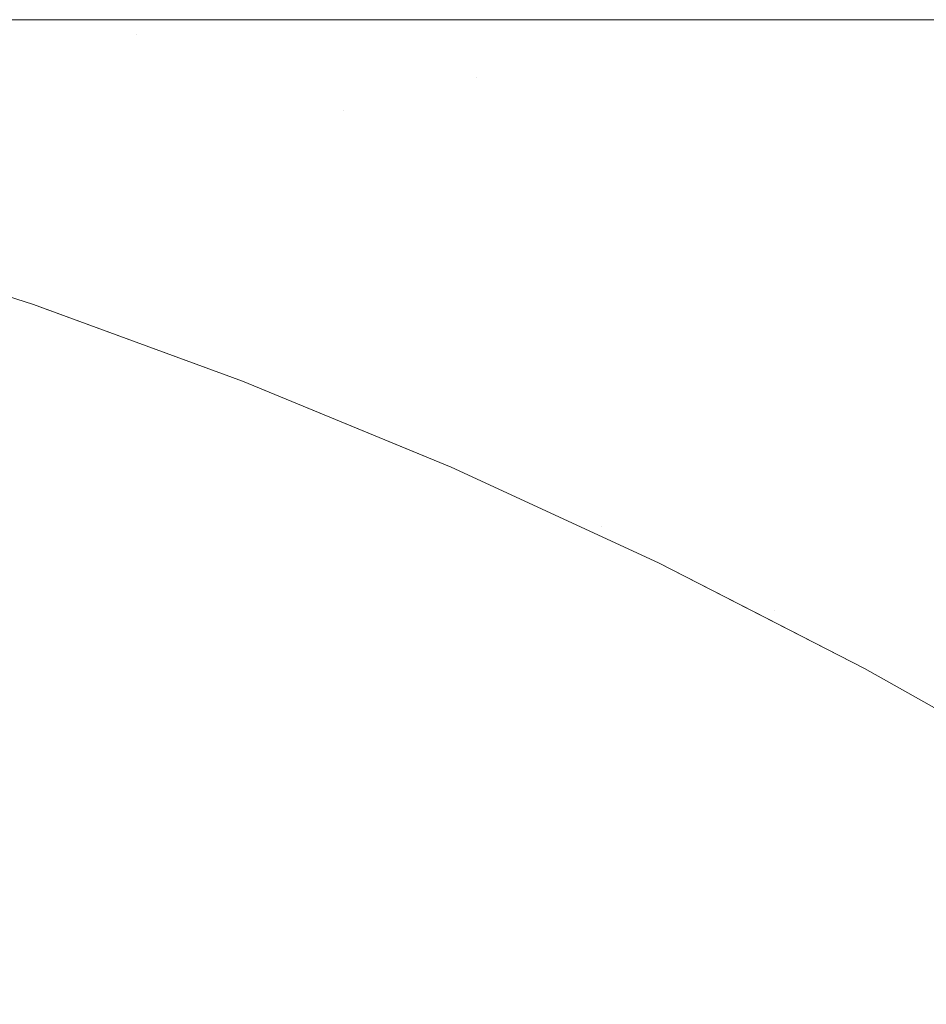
# Model space of a CAD drawing. Header units: centimetres. Extents: x -21.6 to 22.7, y 3.4 to 5.2.
# Tile 151 of 256: x -6.7696 to -6.7574, y 5.187 to 5.2002. Entities that reach past the tile are written whole.
import ezdxf

# ---------------------------------------------------------------- set-up
doc = ezdxf.new("R2010")
doc.units = ezdxf.units.CM
doc.header["$LTSCALE"] = 2.54
doc.layers.add('Lucido design-1', color=7, linetype='Continuous')

# ---------------------------------------------------------------- blocks, each defined once
blk = doc.blocks.new('Gruppo-4-1')
at = {"color": 7, "linetype": 'Continuous', "lineweight": 9}
for points, invisible_edges in [([(22.630348, 5.200144, -1872.31239), (-21.503423, 5.200212, -1872.315514), (-21.503423, 5.200178, -1872.313952)], 9), ([(22.630348, 5.200144, -1872.31239), (22.630348, 5.200212, -1872.315514), (-21.503423, 5.200212, -1872.315514)], 8), ([(-21.503423, 5.200212, -1872.315514), (7.752862, 5.200212, -1872.515514), (-6.625937, 5.200212, -1872.515514)], 9), ([(-6.625937, 5.200212, -1872.515514), (-6.629512, 5.200212, -1872.51556), (-21.503423, 5.200212, -1872.315514)], 10), ([(7.752862, 5.200212, -1872.515514), (-21.503423, 5.200212, -1872.315514), (22.630348, 5.200212, -1872.315514)], 9), ([(-6.629512, 5.200212, -1872.51556), (-6.635174, 5.200212, -1872.515823), (-21.503423, 5.200212, -1872.315514)], 10), ([(-6.635174, 5.200212, -1872.515823), (-6.640844, 5.200212, -1872.51632), (-21.503423, 5.200212, -1872.315514)], 10), ([(-6.640844, 5.200212, -1872.51632), (-6.646521, 5.200212, -1872.517053), (-21.503423, 5.200212, -1872.315514)], 10), ([(-6.646521, 5.200212, -1872.517053), (-6.647999, 5.200212, -1872.517306), (-6.652204, 5.200212, -1872.518027), (-21.503423, 5.200212, -1872.315514)], 12), ([(-6.652204, 5.200212, -1872.518027), (-6.657892, 5.200212, -1872.519244), (-21.503423, 5.200212, -1872.315514)], 10), ([(-6.657892, 5.200212, -1872.519244), (-6.663583, 5.200212, -1872.52071), (-21.503423, 5.200212, -1872.315514)], 10), ([(-6.663583, 5.200212, -1872.52071), (-6.669275, 5.200212, -1872.522431), (-21.503423, 5.200212, -1872.315514)], 10), ([(-6.669275, 5.200212, -1872.522431), (-6.674965, 5.200212, -1872.524411), (-21.503423, 5.200212, -1872.315514)], 10), ([(-6.674965, 5.200212, -1872.524411), (-6.68065, 5.200212, -1872.526658), (-21.503423, 5.200212, -1872.315514)], 10), ([(-6.68065, 5.200212, -1872.526658), (-6.686327, 5.200212, -1872.529179), (-21.503423, 5.200212, -1872.315514)], 10), ([(-6.686327, 5.200212, -1872.529179), (-6.69199, 5.200212, -1872.531982), (-21.503423, 5.200212, -1872.315514)], 10), ([(-6.69199, 5.200212, -1872.531982), (-6.697634, 5.200212, -1872.535074), (-21.503423, 5.200212, -1872.315514)], 10), ([(-6.697634, 5.200212, -1872.535074), (-6.703253, 5.200212, -1872.538464), (-21.503423, 5.200212, -1872.315514)], 10), ([(-6.703253, 5.200212, -1872.538464), (-6.708838, 5.200212, -1872.542161), (-21.503423, 5.200212, -1872.315514)], 10), ([(-6.708838, 5.200212, -1872.542161), (-6.714382, 5.200212, -1872.546174), (-21.503423, 5.200212, -1872.315514)], 10), ([(-6.714382, 5.200212, -1872.546174), (-6.719874, 5.200212, -1872.55051), (-21.503423, 5.200212, -1872.315514)], 10), ([(-21.503423, 5.200212, -1872.315514), (-6.735917, 5.200212, -1872.565546), (-6.741071, 5.200212, -1872.571254)], 9), ([(-6.719874, 5.200212, -1872.55051), (-6.725302, 5.200212, -1872.555179), (-21.503423, 5.200212, -1872.315514)], 10), ([(-6.741071, 5.200212, -1872.571254), (-6.745838, 5.200212, -1872.57699), (-21.503423, 5.200212, -1872.315514)], 10), ([(-6.745838, 5.200212, -1872.57699), (-6.750736, 5.200212, -1872.5834), (-21.503423, 5.200212, -1872.315514)], 10), ([(-6.725302, 5.200212, -1872.555179), (-6.730655, 5.200212, -1872.560189), (-21.503423, 5.200212, -1872.315514)], 10), ([(-6.730655, 5.200212, -1872.560189), (-6.735917, 5.200212, -1872.565546), (-21.503423, 5.200212, -1872.315514)], 10), ([(-6.750736, 5.200212, -1872.5834), (-6.755472, 5.200212, -1872.590173), (-21.503423, 5.200212, -1872.315514)], 10), ([(-6.755472, 5.200212, -1872.590173), (-6.760025, 5.200212, -1872.597307), (-21.503423, 5.200212, -1872.315514)], 10), ([(-6.760025, 5.200212, -1872.597307), (-6.764371, 5.200212, -1872.604797), (-21.503423, 5.200212, -1872.315514)], 10), ([(-6.764371, 5.200212, -1872.604797), (-6.768488, 5.200212, -1872.612637), (-21.503423, 5.200212, -1872.315514)], 10), ([(-6.768488, 5.200212, -1872.612637), (-6.772351, 5.200212, -1872.620816), (-21.503423, 5.200212, -1872.315514)], 10), ([(-6.770318, 5.200163, -1872.622867), (-6.772351, 5.200212, -1872.620816), (-6.768488, 5.200212, -1872.612637), (-6.764371, 5.200212, -1872.604797)], 9), ([(-6.764371, 5.200212, -1872.604797), (-6.760025, 5.200212, -1872.597307), (-6.749222, 5.200163, -1872.586061), (-6.770318, 5.200163, -1872.622867)], 14), ([(-6.760025, 5.200212, -1872.597307), (-6.755472, 5.200212, -1872.590173), (-6.749222, 5.200163, -1872.586061)], 10), ([(-21.503423, 5.200178, -1872.313952), (-21.503423, 5.200117, -1872.311152), (22.630348, 5.200117, -1872.311152), (22.630348, 5.200144, -1872.31239)], 10), ([(22.630348, 5.199831, -1872.306798), (22.630348, 5.200117, -1872.311152), (-21.503423, 5.200117, -1872.311152), (-21.503423, 5.199994, -1872.309272)], 10), ([(-6.770318, 5.200163, -1872.622867), (-6.768031, 5.200017, -1872.624335), (-6.782021, 5.200017, -1872.66782), (-6.784534, 5.200163, -1872.667052)], 15), ([(-6.749222, 5.200163, -1872.586061), (-6.747268, 5.200017, -1872.588113), (-6.768031, 5.200017, -1872.624335), (-6.770318, 5.200163, -1872.622867)], 15), ([(-21.503423, 5.199994, -1872.309272), (-21.503423, 5.199831, -1872.306798), (22.630348, 5.199831, -1872.306798)], 10), ([(-6.782021, 5.200017, -1872.66782), (-6.768031, 5.200017, -1872.624335), (-6.773628, 5.199774, -1872.64645)], 11), ([(-6.768031, 5.200017, -1872.624335), (-6.765749, 5.199774, -1872.625798), (-6.773628, 5.199774, -1872.64645)], 11), ([(-6.768031, 5.200017, -1872.624335), (-6.747268, 5.200017, -1872.588113), (-6.756196, 5.199774, -1872.606961)], 11), ([(-6.756196, 5.199774, -1872.606961), (-6.765749, 5.199774, -1872.625798), (-6.768031, 5.200017, -1872.624335)], 11), ([(22.630348, 5.199356, -1872.302461), (22.630348, 5.199831, -1872.306798), (-21.503423, 5.199831, -1872.306798), (-21.503423, 5.199592, -1872.304612)], 10), ([(-6.773628, 5.199774, -1872.64645), (-6.765749, 5.199774, -1872.625798), (-6.763478, 5.199434, -1872.627256), (-6.771229, 5.199434, -1872.647572)], 15), ([(-6.75408, 5.199434, -1872.608725), (-6.763478, 5.199434, -1872.627256), (-6.765749, 5.199774, -1872.625798), (-6.756196, 5.199774, -1872.606961)], 15), ([(-21.503423, 5.199592, -1872.304612), (-21.503423, 5.199356, -1872.302461), (22.630348, 5.199356, -1872.302461)], 10), ([(-6.771229, 5.199434, -1872.647572), (-6.768844, 5.198999, -1872.648687), (-6.77195, 5.198999, -1872.659241)], 11), ([(-6.765255, 5.198999, -1872.638494), (-6.771229, 5.199434, -1872.647572), (-6.763478, 5.199434, -1872.627256)], 11), ([(-6.765255, 5.198999, -1872.638494), (-6.768844, 5.198999, -1872.648687), (-6.771229, 5.199434, -1872.647572)], 11), ([(-6.763478, 5.199434, -1872.627256), (-6.76122, 5.198999, -1872.628705), (-6.765255, 5.198999, -1872.638494)], 11), ([(-6.75678, 5.198999, -1872.619356), (-6.763478, 5.199434, -1872.627256), (-6.75408, 5.199434, -1872.608725)], 11), ([(-6.75678, 5.198999, -1872.619356), (-6.76122, 5.198999, -1872.628705), (-6.763478, 5.199434, -1872.627256)], 11), ([(22.630348, 5.198693, -1872.298149), (22.630348, 5.199356, -1872.302461), (-21.503423, 5.199356, -1872.302461), (-21.503423, 5.198976, -1872.299987)], 10), ([(-21.503423, 5.198976, -1872.299987), (-21.503423, 5.198693, -1872.298149), (22.630348, 5.198693, -1872.298149)], 10), ([(-6.769531, 5.19847, -1872.660173), (-6.772078, 5.19847, -1872.670858), (-6.77454, 5.198999, -1872.670106), (-6.77195, 5.198999, -1872.659241)], 15), ([(-6.77195, 5.198999, -1872.659241), (-6.768844, 5.198999, -1872.648687), (-6.766476, 5.19847, -1872.649794), (-6.769531, 5.19847, -1872.660173)], 15), ([(-6.762947, 5.19847, -1872.63977), (-6.766476, 5.19847, -1872.649794), (-6.768844, 5.198999, -1872.648687), (-6.765255, 5.198999, -1872.638494)], 15), ([(-6.765255, 5.198999, -1872.638494), (-6.76122, 5.198999, -1872.628705), (-6.758979, 5.19847, -1872.630143), (-6.762947, 5.19847, -1872.63977)], 15), ([(-6.754612, 5.19847, -1872.620949), (-6.758979, 5.19847, -1872.630143), (-6.76122, 5.198999, -1872.628705), (-6.75678, 5.198999, -1872.619356)], 15), ([(22.630348, 5.197842, -1872.29387), (22.630348, 5.198693, -1872.298149), (-21.503423, 5.198693, -1872.298149), (-21.503423, 5.198149, -1872.295413)], 10), ([(-6.767133, 5.197848, -1872.661098), (-6.769638, 5.197848, -1872.671604), (-6.772078, 5.19847, -1872.670858), (-6.769531, 5.19847, -1872.660173)], 15), ([(-6.769531, 5.19847, -1872.660173), (-6.766476, 5.19847, -1872.649794), (-6.764129, 5.197848, -1872.650892), (-6.767133, 5.197848, -1872.661098)], 15), ([(-6.760658, 5.197848, -1872.641035), (-6.764129, 5.197848, -1872.650892), (-6.766476, 5.19847, -1872.649794), (-6.762947, 5.19847, -1872.63977)], 15), ([(-6.762947, 5.19847, -1872.63977), (-6.758979, 5.19847, -1872.630143), (-6.756757, 5.197848, -1872.631569), (-6.760658, 5.197848, -1872.641035)], 15), ([(-6.752463, 5.197848, -1872.622529), (-6.756757, 5.197848, -1872.631569), (-6.758979, 5.19847, -1872.630143), (-6.754612, 5.19847, -1872.620949)], 15), ([(-21.503423, 5.198149, -1872.295413), (-21.503423, 5.197842, -1872.29387), (22.630348, 5.197842, -1872.29387)], 10), ([(22.630348, 5.197842, -1872.29387), (-21.503423, 5.197842, -1872.29387), (-21.503423, 5.196805, -1872.289632), (22.630348, 5.196805, -1872.289632)], 5), ([(-6.769167, 5.197135, -1872.682916), (-6.770573, 5.197135, -1872.693676), (-6.773046, 5.197848, -1872.693303), (-6.771616, 5.197848, -1872.682359)], 15), ([(-6.771616, 5.197848, -1872.682359), (-6.769638, 5.197848, -1872.671604), (-6.767222, 5.197135, -1872.672342), (-6.769167, 5.197135, -1872.682916)], 15), ([(-6.764759, 5.197135, -1872.662013), (-6.767222, 5.197135, -1872.672342), (-6.769638, 5.197848, -1872.671604), (-6.767133, 5.197848, -1872.661098)], 15), ([(-6.767133, 5.197848, -1872.661098), (-6.764129, 5.197848, -1872.650892), (-6.761806, 5.197135, -1872.651978), (-6.764759, 5.197135, -1872.662013)], 15), ([(-6.758393, 5.197135, -1872.642287), (-6.761806, 5.197135, -1872.651978), (-6.764129, 5.197848, -1872.650892), (-6.760658, 5.197848, -1872.641035)], 15), ([(-6.760658, 5.197848, -1872.641035), (-6.756757, 5.197848, -1872.631569), (-6.754558, 5.197135, -1872.63298), (-6.758393, 5.197135, -1872.642287)], 15), ([(-6.772233, 5.197294, -1872.915514), (-6.772233, 5.197294, -1872.715514), (-6.769416, 5.196393, -1872.715514), (-6.769416, 5.196393, -1872.915514)], 5), ([(-6.768964, 5.196334, -1872.704748), (-6.769416, 5.196393, -1872.715514), (-6.772233, 5.197294, -1872.715514), (-6.771423, 5.197135, -1872.704563)], 13), ([(-6.769246, 5.196322, -1872.917076), (-6.771709, 5.197123, -1872.917076), (-6.772233, 5.197294, -1872.915514), (-6.769416, 5.196393, -1872.915514)], 11), ([(-6.771729, 5.197029, -1872.920199), (-6.771717, 5.197088, -1872.918638), (-6.769254, 5.196287, -1872.918638), (-6.769268, 5.196228, -1872.920199)], 15), ([(-6.769246, 5.196322, -1872.917076), (-6.769254, 5.196287, -1872.918638), (-6.771717, 5.197088, -1872.918638), (-6.771709, 5.197123, -1872.917076)], 15), ([(-6.771423, 5.197135, -1872.704563), (-6.770573, 5.197135, -1872.693676), (-6.768128, 5.196334, -1872.694045), (-6.768964, 5.196334, -1872.704748)], 15), ([(-6.766746, 5.196334, -1872.683467), (-6.768128, 5.196334, -1872.694045), (-6.770573, 5.197135, -1872.693676), (-6.769167, 5.197135, -1872.682916)], 15), ([(-6.769167, 5.197135, -1872.682916), (-6.767222, 5.197135, -1872.672342), (-6.764834, 5.196334, -1872.673072), (-6.766746, 5.196334, -1872.683467)], 15), ([(-6.762413, 5.196334, -1872.662917), (-6.764834, 5.196334, -1872.673072), (-6.767222, 5.197135, -1872.672342), (-6.764759, 5.197135, -1872.662013)], 15), ([(-6.764759, 5.197135, -1872.662013), (-6.761806, 5.197135, -1872.651978), (-6.759509, 5.196334, -1872.653052), (-6.762413, 5.196334, -1872.662917)], 15), ([(-6.756155, 5.196334, -1872.643525), (-6.759509, 5.196334, -1872.653052), (-6.761806, 5.197135, -1872.651978), (-6.758393, 5.197135, -1872.642287)], 15), ([(-6.758393, 5.197135, -1872.642287), (-6.754558, 5.197135, -1872.63298), (-6.752384, 5.196334, -1872.634375), (-6.756155, 5.196334, -1872.643525)], 15), ([(-6.771769, 5.19684, -1872.923315), (-6.771747, 5.196946, -1872.921758), (-6.769288, 5.196146, -1872.921758), (-6.769313, 5.196041, -1872.923315)], 15), ([(-6.769268, 5.196228, -1872.920199), (-6.769288, 5.196146, -1872.921758), (-6.771747, 5.196946, -1872.921758), (-6.771729, 5.197029, -1872.920199)], 15), ([(22.630348, 5.195584, -1872.285443), (22.630348, 5.196805, -1872.289632), (-21.503423, 5.196805, -1872.289632), (-21.503423, 5.196312, -1872.287941)], 10), ([(-6.769313, 5.196041, -1872.923315), (-6.769344, 5.195912, -1872.924868), (-6.771797, 5.19671, -1872.924868), (-6.771769, 5.19684, -1872.923315)], 15), ([(-6.771829, 5.196557, -1872.926419), (-6.771797, 5.19671, -1872.924868), (-6.769344, 5.195912, -1872.924868), (-6.76938, 5.19576, -1872.926419)], 15), ([(-6.76938, 5.19576, -1872.926419), (-6.769422, 5.195586, -1872.927965), (-6.771866, 5.196381, -1872.927965), (-6.771829, 5.196557, -1872.926419)], 15), ([(-6.771908, 5.196181, -1872.929507), (-6.771866, 5.196381, -1872.927965), (-6.769422, 5.195586, -1872.927965), (-6.769469, 5.195388, -1872.929507)], 15), ([(-6.769416, 5.196393, -1872.715514), (-6.766609, 5.195367, -1872.715514), (-6.766609, 5.195367, -1872.915514), (-6.769244, 5.19633, -1872.915514)], 10), ([(-6.769244, 5.19633, -1872.915514), (-6.769416, 5.196393, -1872.915514), (-6.769416, 5.196393, -1872.715514)], 10), ([(-6.766537, 5.195446, -1872.704931), (-6.766609, 5.195367, -1872.715514), (-6.769416, 5.196393, -1872.715514), (-6.768964, 5.196334, -1872.704748)], 13), ([(-6.769416, 5.196393, -1872.915514), (-6.769244, 5.19633, -1872.915514), (-6.769246, 5.196322, -1872.917076)], 10), ([(-21.503423, 5.196312, -1872.287941), (-21.503423, 5.195584, -1872.285443), (22.630348, 5.195584, -1872.285443)], 10), ([(-6.769268, 5.196228, -1872.920199), (-6.769254, 5.196287, -1872.918638), (-6.766824, 5.195399, -1872.918638), (-6.766839, 5.195341, -1872.920199)], 15), ([(-6.766815, 5.195434, -1872.917076), (-6.766824, 5.195399, -1872.918638), (-6.769254, 5.196287, -1872.918638), (-6.769246, 5.196322, -1872.917076)], 15), ([(-6.769246, 5.196322, -1872.917076), (-6.769244, 5.19633, -1872.915514), (-6.766609, 5.195367, -1872.915514), (-6.766815, 5.195434, -1872.917076)], 13), ([(-6.768964, 5.196334, -1872.704748), (-6.768128, 5.196334, -1872.694045), (-6.765715, 5.195446, -1872.69441), (-6.766537, 5.195446, -1872.704931)], 15), ([(-6.764357, 5.195446, -1872.684011), (-6.765715, 5.195446, -1872.69441), (-6.768128, 5.196334, -1872.694045), (-6.766746, 5.196334, -1872.683467)], 15), ([(-6.766746, 5.196334, -1872.683467), (-6.764834, 5.196334, -1872.673072), (-6.762477, 5.195446, -1872.673792), (-6.764357, 5.195446, -1872.684011)], 15), ([(-6.760097, 5.195446, -1872.663809), (-6.762477, 5.195446, -1872.673792), (-6.764834, 5.196334, -1872.673072), (-6.762413, 5.196334, -1872.662917)], 15), ([(-6.762413, 5.196334, -1872.662917), (-6.759509, 5.196334, -1872.653052), (-6.757243, 5.195446, -1872.654112), (-6.760097, 5.195446, -1872.663809)], 15), ([(-6.753945, 5.195446, -1872.644746), (-6.757243, 5.195446, -1872.654112), (-6.759509, 5.196334, -1872.653052), (-6.756155, 5.196334, -1872.643525)], 15), ([(-6.769469, 5.195388, -1872.929507), (-6.769521, 5.195167, -1872.931044), (-6.771955, 5.195959, -1872.931044), (-6.771908, 5.196181, -1872.929507)], 15), ([(-6.769313, 5.196041, -1872.923315), (-6.769288, 5.196146, -1872.921758), (-6.766861, 5.19526, -1872.921758), (-6.766889, 5.195155, -1872.923315)], 15), ([(-6.766839, 5.195341, -1872.920199), (-6.766861, 5.19526, -1872.921758), (-6.769288, 5.196146, -1872.921758), (-6.769268, 5.196228, -1872.920199)], 15), ([(-6.766889, 5.195155, -1872.923315), (-6.766923, 5.195028, -1872.924868), (-6.769344, 5.195912, -1872.924868), (-6.769313, 5.196041, -1872.923315)], 15), ([(-6.772007, 5.195714, -1872.932576), (-6.771955, 5.195959, -1872.931044), (-6.769521, 5.195167, -1872.931044), (-6.769579, 5.194924, -1872.932576)], 15), ([(-6.76938, 5.19576, -1872.926419), (-6.769344, 5.195912, -1872.924868), (-6.766923, 5.195028, -1872.924868), (-6.766963, 5.194878, -1872.926419)], 15), ([(-6.766963, 5.194878, -1872.926419), (-6.767009, 5.194704, -1872.927965), (-6.769422, 5.195586, -1872.927965), (-6.76938, 5.19576, -1872.926419)], 15), ([(22.630348, 5.194181, -1872.281312), (22.630348, 5.195584, -1872.285443), (-21.503423, 5.195584, -1872.285443), (-21.503423, 5.194947, -1872.283569)], 10), ([(-6.769579, 5.194924, -1872.932576), (-6.769643, 5.194659, -1872.934101), (-6.772063, 5.195446, -1872.934101), (-6.772007, 5.195714, -1872.932576)], 15), ([(-6.769469, 5.195388, -1872.929507), (-6.769422, 5.195586, -1872.927965), (-6.767009, 5.194704, -1872.927965), (-6.767061, 5.194509, -1872.929507)], 15), ([(-6.767061, 5.194509, -1872.929507), (-6.767119, 5.19429, -1872.931044), (-6.769521, 5.195167, -1872.931044), (-6.769469, 5.195388, -1872.929507)], 15), ([(-6.764446, 5.19437, -1872.920199), (-6.764469, 5.194289, -1872.921758), (-6.766861, 5.19526, -1872.921758), (-6.766839, 5.195341, -1872.920199)], 15), ([(-6.766839, 5.195341, -1872.920199), (-6.766824, 5.195399, -1872.918638), (-6.764429, 5.194427, -1872.918638), (-6.764446, 5.19437, -1872.920199)], 15), ([(-6.764418, 5.194462, -1872.917076), (-6.764429, 5.194427, -1872.918638), (-6.766824, 5.195399, -1872.918638), (-6.766815, 5.195434, -1872.917076)], 15), ([(-6.766815, 5.195434, -1872.917076), (-6.766609, 5.195367, -1872.915514), (-6.764419, 5.194464, -1872.915514), (-6.764418, 5.194462, -1872.917076)], 13), ([(-6.763814, 5.194214, -1872.715514), (-6.766609, 5.195367, -1872.715514), (-6.766537, 5.195446, -1872.704931), (-6.764145, 5.194473, -1872.705111)], 14), ([(-6.764419, 5.194464, -1872.915514), (-6.766609, 5.195367, -1872.915514), (-6.766609, 5.195367, -1872.715514), (-6.763814, 5.194214, -1872.715514)], 10), ([(-6.764145, 5.194473, -1872.705111), (-6.766537, 5.195446, -1872.704931), (-6.765715, 5.195446, -1872.69441), (-6.763337, 5.194473, -1872.694769)], 15), ([(-6.763337, 5.194473, -1872.694769), (-6.765715, 5.195446, -1872.69441), (-6.764357, 5.195446, -1872.684011), (-6.762002, 5.194473, -1872.684547)], 15), ([(-6.762002, 5.194473, -1872.684547), (-6.764357, 5.195446, -1872.684011), (-6.762477, 5.195446, -1872.673792), (-6.760154, 5.194473, -1872.674502)], 15), ([(-6.760154, 5.194473, -1872.674502), (-6.762477, 5.195446, -1872.673792), (-6.760097, 5.195446, -1872.663809), (-6.757815, 5.194473, -1872.664689)], 15), ([(-6.757815, 5.194473, -1872.664689), (-6.760097, 5.195446, -1872.663809), (-6.757243, 5.195446, -1872.654112), (-6.755009, 5.194473, -1872.655157)], 15), ([(-6.766889, 5.195155, -1872.923315), (-6.766861, 5.19526, -1872.921758), (-6.764469, 5.194289, -1872.921758), (-6.7645, 5.194186, -1872.923315)], 15), ([(-6.769579, 5.194924, -1872.932576), (-6.769521, 5.195167, -1872.931044), (-6.767119, 5.19429, -1872.931044), (-6.767183, 5.194049, -1872.932576)], 15), ([(-6.7645, 5.194186, -1872.923315), (-6.764537, 5.19406, -1872.924868), (-6.766923, 5.195028, -1872.924868), (-6.766889, 5.195155, -1872.923315)], 15), ([(-21.503423, 5.194947, -1872.283569), (-21.503423, 5.194181, -1872.281312), (22.630348, 5.194181, -1872.281312)], 10), ([(-6.767183, 5.194049, -1872.932576), (-6.767253, 5.193786, -1872.934101), (-6.769643, 5.194659, -1872.934101), (-6.769579, 5.194924, -1872.932576)], 15), ([(-6.766963, 5.194878, -1872.926419), (-6.766923, 5.195028, -1872.924868), (-6.764537, 5.19406, -1872.924868), (-6.764581, 5.193911, -1872.926419)], 15), ([(-6.764581, 5.193911, -1872.926419), (-6.764631, 5.19374, -1872.927965), (-6.767009, 5.194704, -1872.927965), (-6.766963, 5.194878, -1872.926419)], 15), ([(-6.769711, 5.194371, -1872.935619), (-6.769643, 5.194659, -1872.934101), (-6.767253, 5.193786, -1872.934101), (-6.767329, 5.193501, -1872.935619)], 15), ([(-6.767061, 5.194509, -1872.929507), (-6.767009, 5.194704, -1872.927965), (-6.764631, 5.19374, -1872.927965), (-6.764688, 5.193546, -1872.929507)], 15), ([(-6.764688, 5.193546, -1872.929507), (-6.764752, 5.19333, -1872.931044), (-6.767119, 5.19429, -1872.931044), (-6.767061, 5.194509, -1872.929507)], 15), ([(-6.764446, 5.19437, -1872.920199), (-6.764429, 5.194427, -1872.918638), (-6.762071, 5.193374, -1872.918638), (-6.76209, 5.193317, -1872.920199)], 15), ([(-6.76206, 5.193408, -1872.917076), (-6.762071, 5.193374, -1872.918638), (-6.764429, 5.194427, -1872.918638), (-6.764418, 5.194462, -1872.917076)], 15), ([(-6.763814, 5.194214, -1872.715514), (-6.763814, 5.194214, -1872.915514), (-6.764419, 5.194464, -1872.915514)], 9), ([(-6.764418, 5.194462, -1872.917076), (-6.764419, 5.194464, -1872.915514), (-6.763814, 5.194214, -1872.915514)], 9), ([(-6.76206, 5.193408, -1872.917076), (-6.764418, 5.194462, -1872.917076), (-6.763814, 5.194214, -1872.915514)], 11), ([(-6.763814, 5.194214, -1872.715514), (-6.764145, 5.194473, -1872.705111), (-6.761791, 5.19342, -1872.705288)], 11), ([(-6.763337, 5.194473, -1872.694769), (-6.760997, 5.19342, -1872.695122), (-6.761791, 5.19342, -1872.705288), (-6.764145, 5.194473, -1872.705111)], 15), ([(-6.762002, 5.194473, -1872.684547), (-6.759685, 5.19342, -1872.685074), (-6.760997, 5.19342, -1872.695122), (-6.763337, 5.194473, -1872.694769)], 15), ([(-6.760154, 5.194473, -1872.674502), (-6.757868, 5.19342, -1872.675201), (-6.759685, 5.19342, -1872.685074), (-6.762002, 5.194473, -1872.684547)], 15), ([(-6.757815, 5.194473, -1872.664689), (-6.755568, 5.19342, -1872.665555), (-6.757868, 5.19342, -1872.675201), (-6.760154, 5.194473, -1872.674502)], 15), ([(-6.755009, 5.194473, -1872.655157), (-6.752811, 5.19342, -1872.656185), (-6.755568, 5.19342, -1872.665555), (-6.757815, 5.194473, -1872.664689)], 15), ([(-6.767329, 5.193501, -1872.935619), (-6.767411, 5.193194, -1872.93713), (-6.769785, 5.194061, -1872.93713), (-6.769711, 5.194371, -1872.935619)], 15), ([(-6.767183, 5.194049, -1872.932576), (-6.767119, 5.19429, -1872.931044), (-6.764752, 5.19333, -1872.931044), (-6.764822, 5.193091, -1872.932576)], 15), ([(-6.7645, 5.194186, -1872.923315), (-6.764469, 5.194289, -1872.921758), (-6.762115, 5.193238, -1872.921758), (-6.762148, 5.193136, -1872.923315)], 15), ([(-6.76209, 5.193317, -1872.920199), (-6.762115, 5.193238, -1872.921758), (-6.764469, 5.194289, -1872.921758), (-6.764446, 5.19437, -1872.920199)], 15), ([(22.630348, 5.1926, -1872.277246), (22.630348, 5.194181, -1872.281312), (-21.503423, 5.194181, -1872.281312), (-21.503423, 5.193397, -1872.279296)], 10), ([(-6.762148, 5.193136, -1872.923315), (-6.762189, 5.193011, -1872.924868), (-6.764537, 5.19406, -1872.924868), (-6.7645, 5.194186, -1872.923315)], 15), ([(-6.763814, 5.194214, -1872.915514), (-6.763814, 5.194214, -1872.715514), (-6.761032, 5.192931, -1872.715514), (-6.761032, 5.192931, -1872.915514)], 5), ([(-6.761791, 5.19342, -1872.705288), (-6.761032, 5.192931, -1872.715514), (-6.763814, 5.194214, -1872.715514)], 9), ([(-6.763814, 5.194214, -1872.915514), (-6.761032, 5.192931, -1872.915514), (-6.76206, 5.193408, -1872.917076)], 10), ([(-6.769864, 5.193729, -1872.938634), (-6.769785, 5.194061, -1872.93713), (-6.767411, 5.193194, -1872.93713), (-6.767499, 5.192865, -1872.938634)], 15), ([(-6.764822, 5.193091, -1872.932576), (-6.764899, 5.192831, -1872.934101), (-6.767253, 5.193786, -1872.934101), (-6.767183, 5.194049, -1872.932576)], 15), ([(-6.764581, 5.193911, -1872.926419), (-6.764537, 5.19406, -1872.924868), (-6.762189, 5.193011, -1872.924868), (-6.762236, 5.192864, -1872.926419)], 15), ([(-6.762236, 5.192864, -1872.926419), (-6.762291, 5.192694, -1872.927965), (-6.764631, 5.19374, -1872.927965), (-6.764581, 5.193911, -1872.926419)], 15), ([(-6.767329, 5.193501, -1872.935619), (-6.767253, 5.193786, -1872.934101), (-6.764899, 5.192831, -1872.934101), (-6.764982, 5.192549, -1872.935619)], 15), ([(-6.764688, 5.193546, -1872.929507), (-6.764631, 5.19374, -1872.927965), (-6.762291, 5.192694, -1872.927965), (-6.762353, 5.192502, -1872.929507)], 15), ([(-6.767499, 5.192865, -1872.938634), (-6.767592, 5.192515, -1872.940129), (-6.769949, 5.193376, -1872.940129), (-6.769864, 5.193729, -1872.938634)], 15), ([(-6.764982, 5.192549, -1872.935619), (-6.765071, 5.192245, -1872.93713), (-6.767411, 5.193194, -1872.93713), (-6.767329, 5.193501, -1872.935619)], 15), ([(-6.762353, 5.192502, -1872.929507), (-6.762422, 5.192289, -1872.931044), (-6.764752, 5.19333, -1872.931044), (-6.764688, 5.193546, -1872.929507)], 15), ([(-21.503423, 5.193397, -1872.279296), (-21.503423, 5.1926, -1872.277246), (22.630348, 5.1926, -1872.277246)], 10), ([(-6.770038, 5.193001, -1872.941616), (-6.769949, 5.193376, -1872.940129), (-6.767592, 5.192515, -1872.940129), (-6.767691, 5.192144, -1872.941616)], 15), ([(-6.76209, 5.193317, -1872.920199), (-6.762071, 5.193374, -1872.918638), (-6.759754, 5.192242, -1872.918638), (-6.759774, 5.192186, -1872.920199)], 15), ([(-6.759743, 5.192276, -1872.917076), (-6.759754, 5.192242, -1872.918638), (-6.762071, 5.193374, -1872.918638), (-6.76206, 5.193408, -1872.917076)], 15), ([(-6.759743, 5.192276, -1872.917076), (-6.76206, 5.193408, -1872.917076), (-6.761032, 5.192931, -1872.915514)], 11), ([(-6.759478, 5.192287, -1872.705462), (-6.761791, 5.19342, -1872.705288), (-6.760997, 5.19342, -1872.695122), (-6.758697, 5.192287, -1872.695469)], 15), ([(-6.761032, 5.192931, -1872.715514), (-6.761791, 5.19342, -1872.705288), (-6.759478, 5.192287, -1872.705462)], 11), ([(-6.758697, 5.192287, -1872.695469), (-6.760997, 5.19342, -1872.695122), (-6.759685, 5.19342, -1872.685074), (-6.757407, 5.192287, -1872.685592)], 15), ([(-6.757407, 5.192287, -1872.685592), (-6.759685, 5.19342, -1872.685074), (-6.757868, 5.19342, -1872.675201), (-6.755622, 5.192287, -1872.675887)], 15), ([(-6.755622, 5.192287, -1872.675887), (-6.757868, 5.19342, -1872.675201), (-6.755568, 5.19342, -1872.665555), (-6.753361, 5.192287, -1872.666405)], 15), ([(-6.764822, 5.193091, -1872.932576), (-6.764752, 5.19333, -1872.931044), (-6.762422, 5.192289, -1872.931044), (-6.762498, 5.192053, -1872.932576)], 15), ([(-6.762148, 5.193136, -1872.923315), (-6.762115, 5.193238, -1872.921758), (-6.759802, 5.192107, -1872.921758), (-6.759837, 5.192006, -1872.923315)], 15), ([(-6.759774, 5.192186, -1872.920199), (-6.759802, 5.192107, -1872.921758), (-6.762115, 5.193238, -1872.921758), (-6.76209, 5.193317, -1872.920199)], 15), ([(-6.767499, 5.192865, -1872.938634), (-6.767411, 5.193194, -1872.93713), (-6.765071, 5.192245, -1872.93713), (-6.765167, 5.191919, -1872.938634)], 15), ([(-6.762498, 5.192053, -1872.932576), (-6.762581, 5.191795, -1872.934101), (-6.764899, 5.192831, -1872.934101), (-6.764822, 5.193091, -1872.932576)], 15), ([(-6.759837, 5.192006, -1872.923315), (-6.759881, 5.191883, -1872.924868), (-6.762189, 5.193011, -1872.924868), (-6.762148, 5.193136, -1872.923315)], 15), ([(-6.767691, 5.192144, -1872.941616), (-6.767795, 5.191752, -1872.943094), (-6.770132, 5.192606, -1872.943094), (-6.770038, 5.193001, -1872.941616)], 15), ([(-6.762236, 5.192864, -1872.926419), (-6.762189, 5.193011, -1872.924868), (-6.759881, 5.191883, -1872.924868), (-6.759932, 5.191738, -1872.926419)], 15), ([(-6.765167, 5.191919, -1872.938634), (-6.765269, 5.191573, -1872.940129), (-6.767592, 5.192515, -1872.940129), (-6.767499, 5.192865, -1872.938634)], 15), ([(-6.764982, 5.192549, -1872.935619), (-6.764899, 5.192831, -1872.934101), (-6.762581, 5.191795, -1872.934101), (-6.762671, 5.191516, -1872.935619)], 15), ([(-6.759932, 5.191738, -1872.926419), (-6.759991, 5.19157, -1872.927965), (-6.762291, 5.192694, -1872.927965), (-6.762236, 5.192864, -1872.926419)], 15), ([(-6.761032, 5.192931, -1872.715514), (-6.758265, 5.191516, -1872.715514), (-6.758265, 5.191516, -1872.915514), (-6.759746, 5.192273, -1872.915514)], 10), ([(-6.759746, 5.192273, -1872.915514), (-6.761032, 5.192931, -1872.915514), (-6.761032, 5.192931, -1872.715514)], 10), ([(-6.758265, 5.191516, -1872.715514), (-6.761032, 5.192931, -1872.715514), (-6.759478, 5.192287, -1872.705462)], 10), ([(-6.761032, 5.192931, -1872.915514), (-6.759746, 5.192273, -1872.915514), (-6.759743, 5.192276, -1872.917076)], 10), ([(-6.762353, 5.192502, -1872.929507), (-6.762291, 5.192694, -1872.927965), (-6.759991, 5.19157, -1872.927965), (-6.760058, 5.191381, -1872.929507)], 15), ([(22.630348, 5.190843, -1872.273252), (22.630348, 5.1926, -1872.277246), (-21.503423, 5.1926, -1872.277246), (-21.503423, 5.19167, -1872.275133)], 10), ([(-6.770232, 5.192189, -1872.944562), (-6.770132, 5.192606, -1872.943094), (-6.767795, 5.191752, -1872.943094), (-6.767905, 5.191339, -1872.944562)], 15), ([(-6.762671, 5.191516, -1872.935619), (-6.762768, 5.191216, -1872.93713), (-6.765071, 5.192245, -1872.93713), (-6.764982, 5.192549, -1872.935619)], 15), ([(-6.767691, 5.192144, -1872.941616), (-6.767592, 5.192515, -1872.940129), (-6.765269, 5.191573, -1872.940129), (-6.765377, 5.191206, -1872.941616)], 15), ([(-6.760058, 5.191381, -1872.929507), (-6.760132, 5.19117, -1872.931044), (-6.762422, 5.192289, -1872.931044), (-6.762353, 5.192502, -1872.929507)], 15), ([(-6.762498, 5.192053, -1872.932576), (-6.762422, 5.192289, -1872.931044), (-6.760132, 5.19117, -1872.931044), (-6.760214, 5.190937, -1872.932576)], 15), ([(-6.759478, 5.192287, -1872.705462), (-6.757207, 5.191079, -1872.705633), (-6.758265, 5.191516, -1872.715514)], 11), ([(-6.758697, 5.192287, -1872.695469), (-6.75644, 5.191079, -1872.69581), (-6.757207, 5.191079, -1872.705633), (-6.759478, 5.192287, -1872.705462)], 15), ([(-6.757407, 5.192287, -1872.685592), (-6.755172, 5.191079, -1872.686101), (-6.75644, 5.191079, -1872.69581), (-6.758697, 5.192287, -1872.695469)], 15), ([(-6.767905, 5.191339, -1872.944562), (-6.76802, 5.190906, -1872.946019), (-6.770336, 5.191752, -1872.946019), (-6.770232, 5.192189, -1872.944562)], 15), ([(-6.765167, 5.191919, -1872.938634), (-6.765071, 5.192245, -1872.93713), (-6.762768, 5.191216, -1872.93713), (-6.762872, 5.190894, -1872.938634)], 15), ([(-6.757502, 5.190979, -1872.920199), (-6.757532, 5.190901, -1872.921758), (-6.759802, 5.192107, -1872.921758), (-6.759774, 5.192186, -1872.920199)], 15), ([(-6.759774, 5.192186, -1872.920199), (-6.759754, 5.192242, -1872.918638), (-6.757481, 5.191034, -1872.918638), (-6.757502, 5.190979, -1872.920199)], 15), ([(-6.757468, 5.191068, -1872.917076), (-6.757481, 5.191034, -1872.918638), (-6.759754, 5.192242, -1872.918638), (-6.759743, 5.192276, -1872.917076)], 15), ([(-6.759743, 5.192276, -1872.917076), (-6.759746, 5.192273, -1872.915514), (-6.758265, 5.191516, -1872.915514)], 9), ([(-6.758265, 5.191516, -1872.915514), (-6.757468, 5.191068, -1872.917076), (-6.759743, 5.192276, -1872.917076)], 11), ([(-6.765377, 5.191206, -1872.941616), (-6.765491, 5.190818, -1872.943094), (-6.767795, 5.191752, -1872.943094), (-6.767691, 5.192144, -1872.941616)], 15), ([(-6.760214, 5.190937, -1872.932576), (-6.760304, 5.190683, -1872.934101), (-6.762581, 5.191795, -1872.934101), (-6.762498, 5.192053, -1872.932576)], 15), ([(-6.759837, 5.192006, -1872.923315), (-6.759802, 5.192107, -1872.921758), (-6.757532, 5.190901, -1872.921758), (-6.75757, 5.190802, -1872.923315)], 15), ([(-6.762872, 5.190894, -1872.938634), (-6.762983, 5.190552, -1872.940129), (-6.765269, 5.191573, -1872.940129), (-6.765167, 5.191919, -1872.938634)], 15), ([(-6.75757, 5.190802, -1872.923315), (-6.757616, 5.19068, -1872.924868), (-6.759881, 5.191883, -1872.924868), (-6.759837, 5.192006, -1872.923315)], 15), ([(-6.762671, 5.191516, -1872.935619), (-6.762581, 5.191795, -1872.934101), (-6.760304, 5.190683, -1872.934101), (-6.760401, 5.190407, -1872.935619)], 15), ([(-6.759932, 5.191738, -1872.926419), (-6.759881, 5.191883, -1872.924868), (-6.757616, 5.19068, -1872.924868), (-6.757671, 5.190537, -1872.926419)], 15), ([(-21.503423, 5.19167, -1872.275133), (-21.503423, 5.190843, -1872.273252), (22.630348, 5.190843, -1872.273252)], 10), ([(-6.770445, 5.191295, -1872.947466), (-6.770336, 5.191752, -1872.946019), (-6.76802, 5.190906, -1872.946019), (-6.768141, 5.190453, -1872.947466)], 15), ([(-6.767905, 5.191339, -1872.944562), (-6.767795, 5.191752, -1872.943094), (-6.765491, 5.190818, -1872.943094), (-6.765612, 5.190409, -1872.944562)], 15), ([(-6.757671, 5.190537, -1872.926419), (-6.757734, 5.190372, -1872.927965), (-6.759991, 5.19157, -1872.927965), (-6.759932, 5.191738, -1872.926419)], 15), ([(-6.765377, 5.191206, -1872.941616), (-6.765269, 5.191573, -1872.940129), (-6.762983, 5.190552, -1872.940129), (-6.7631, 5.190188, -1872.941616)], 15), ([(-6.760401, 5.190407, -1872.935619), (-6.760505, 5.19011, -1872.93713), (-6.762768, 5.191216, -1872.93713), (-6.762671, 5.191516, -1872.935619)], 15), ([(-6.760058, 5.191381, -1872.929507), (-6.759991, 5.19157, -1872.927965), (-6.757734, 5.190372, -1872.927965), (-6.757805, 5.190185, -1872.929507)], 15), ([(-6.758265, 5.191516, -1872.915514), (-6.758265, 5.191516, -1872.715514), (-6.755517, 5.189965, -1872.715514), (-6.755517, 5.189965, -1872.915514)], 5), ([(-6.755517, 5.189965, -1872.715514), (-6.758265, 5.191516, -1872.715514), (-6.757207, 5.191079, -1872.705633)], 10), ([(-6.757468, 5.191068, -1872.917076), (-6.758265, 5.191516, -1872.915514), (-6.755517, 5.189965, -1872.915514)], 9), ([(-6.757805, 5.190185, -1872.929507), (-6.757885, 5.189976, -1872.931044), (-6.760132, 5.19117, -1872.931044), (-6.760058, 5.191381, -1872.929507)], 15), ([(-6.768141, 5.190453, -1872.947466), (-6.768267, 5.18998, -1872.948903), (-6.770559, 5.190818, -1872.948903), (-6.770445, 5.191295, -1872.947466)], 15), ([(-6.765612, 5.190409, -1872.944562), (-6.765738, 5.18998, -1872.946019), (-6.76802, 5.190906, -1872.946019), (-6.767905, 5.191339, -1872.944562)], 15), ([(-6.7631, 5.190188, -1872.941616), (-6.763224, 5.189805, -1872.943094), (-6.765491, 5.190818, -1872.943094), (-6.765377, 5.191206, -1872.941616)], 15), ([(-6.762872, 5.190894, -1872.938634), (-6.762768, 5.191216, -1872.93713), (-6.760505, 5.19011, -1872.93713), (-6.760617, 5.189792, -1872.938634)], 15), ([(-6.760214, 5.190937, -1872.932576), (-6.760132, 5.19117, -1872.931044), (-6.757885, 5.189976, -1872.931044), (-6.757973, 5.189746, -1872.932576)], 15), ([(-6.755275, 5.189699, -1872.920199), (-6.755307, 5.189623, -1872.921758), (-6.757532, 5.190901, -1872.921758), (-6.757502, 5.190979, -1872.920199)], 15), ([(-6.757502, 5.190979, -1872.920199), (-6.757481, 5.191034, -1872.918638), (-6.755253, 5.189754, -1872.918638), (-6.755275, 5.189699, -1872.920199)], 15), ([(-6.755239, 5.189787, -1872.917076), (-6.755253, 5.189754, -1872.918638), (-6.757481, 5.191034, -1872.918638), (-6.757468, 5.191068, -1872.917076)], 15), ([(-6.755517, 5.189965, -1872.915514), (-6.755239, 5.189787, -1872.917076), (-6.757468, 5.191068, -1872.917076)], 11), ([(22.630348, 5.188913, -1872.269339), (22.630348, 5.190843, -1872.273252), (-21.503423, 5.190843, -1872.273252), (-21.503423, 5.189777, -1872.27109)], 10), ([(-6.768141, 5.190453, -1872.947466), (-6.76802, 5.190906, -1872.946019), (-6.765738, 5.18998, -1872.946019), (-6.76587, 5.189532, -1872.947466)], 15), ([(-6.760617, 5.189792, -1872.938634), (-6.760736, 5.189454, -1872.940129), (-6.762983, 5.190552, -1872.940129), (-6.762872, 5.190894, -1872.938634)], 15), ([(-6.757973, 5.189746, -1872.932576), (-6.758069, 5.189495, -1872.934101), (-6.760304, 5.190683, -1872.934101), (-6.760214, 5.190937, -1872.932576)], 15), ([(-6.75757, 5.190802, -1872.923315), (-6.757532, 5.190901, -1872.921758), (-6.755307, 5.189623, -1872.921758), (-6.755347, 5.189525, -1872.923315)], 15), ([(-6.770677, 5.190321, -1872.950327), (-6.770559, 5.190818, -1872.948903), (-6.768267, 5.18998, -1872.948903), (-6.768398, 5.189488, -1872.950327)], 15), ([(-6.765612, 5.190409, -1872.944562), (-6.765491, 5.190818, -1872.943094), (-6.763224, 5.189805, -1872.943094), (-6.763355, 5.189401, -1872.944562)], 15), ([(-6.755347, 5.189525, -1872.923315), (-6.755397, 5.189405, -1872.924868), (-6.757616, 5.19068, -1872.924868), (-6.75757, 5.190802, -1872.923315)], 15), ([(-6.760401, 5.190407, -1872.935619), (-6.760304, 5.190683, -1872.934101), (-6.758069, 5.189495, -1872.934101), (-6.758172, 5.189223, -1872.935619)], 15), ([(-6.757671, 5.190537, -1872.926419), (-6.757616, 5.19068, -1872.924868), (-6.755397, 5.189405, -1872.924868), (-6.755455, 5.189263, -1872.926419)], 15), ([(-6.76587, 5.189532, -1872.947466), (-6.766008, 5.189064, -1872.948903), (-6.768267, 5.18998, -1872.948903), (-6.768141, 5.190453, -1872.947466)], 15), ([(-6.7631, 5.190188, -1872.941616), (-6.762983, 5.190552, -1872.940129), (-6.760736, 5.189454, -1872.940129), (-6.760863, 5.189095, -1872.941616)], 15), ([(-6.755455, 5.189263, -1872.926419), (-6.755522, 5.189101, -1872.927965), (-6.757734, 5.190372, -1872.927965), (-6.757671, 5.190537, -1872.926419)], 15), ([(-6.768398, 5.189488, -1872.950327), (-6.768534, 5.188977, -1872.95174), (-6.7708, 5.189805, -1872.95174), (-6.770677, 5.190321, -1872.950327)], 15), ([(-6.763355, 5.189401, -1872.944562), (-6.763492, 5.188977, -1872.946019), (-6.765738, 5.18998, -1872.946019), (-6.765612, 5.190409, -1872.944562)], 15), ([(-6.758172, 5.189223, -1872.935619), (-6.758284, 5.18893, -1872.93713), (-6.760505, 5.19011, -1872.93713), (-6.760401, 5.190407, -1872.935619)], 15), ([(-6.757805, 5.190185, -1872.929507), (-6.757734, 5.190372, -1872.927965), (-6.755522, 5.189101, -1872.927965), (-6.755598, 5.188916, -1872.929507)], 15), ([(-6.760863, 5.189095, -1872.941616), (-6.760996, 5.188716, -1872.943094), (-6.763224, 5.189805, -1872.943094), (-6.7631, 5.190188, -1872.941616)], 15), ([(-6.755598, 5.188916, -1872.929507), (-6.755683, 5.188711, -1872.931044), (-6.757885, 5.189976, -1872.931044), (-6.757805, 5.190185, -1872.929507)], 15), ([(-6.760617, 5.189792, -1872.938634), (-6.760505, 5.19011, -1872.93713), (-6.758284, 5.18893, -1872.93713), (-6.758404, 5.188617, -1872.938634)], 15), ([(-6.768398, 5.189488, -1872.950327), (-6.768267, 5.18998, -1872.948903), (-6.766008, 5.189064, -1872.948903), (-6.766151, 5.188577, -1872.950327)], 15), ([(-6.76587, 5.189532, -1872.947466), (-6.765738, 5.18998, -1872.946019), (-6.763492, 5.188977, -1872.946019), (-6.763635, 5.188533, -1872.947466)], 15), ([(-6.757973, 5.189746, -1872.932576), (-6.757885, 5.189976, -1872.931044), (-6.755683, 5.188711, -1872.931044), (-6.755776, 5.188484, -1872.932576)], 15), ([(-21.503423, 5.189777, -1872.27109), (-21.503423, 5.188913, -1872.269339), (22.630348, 5.188913, -1872.269339)], 10), ([(-6.770928, 5.18927, -1872.953141), (-6.7708, 5.189805, -1872.95174), (-6.768534, 5.188977, -1872.95174), (-6.768675, 5.188447, -1872.953141)], 15), ([(-6.763355, 5.189401, -1872.944562), (-6.763224, 5.189805, -1872.943094), (-6.760996, 5.188716, -1872.943094), (-6.761137, 5.188317, -1872.944562)], 15), ([(-6.758404, 5.188617, -1872.938634), (-6.758532, 5.188283, -1872.940129), (-6.760736, 5.189454, -1872.940129), (-6.760617, 5.189792, -1872.938634)], 15), ([(-6.755776, 5.188484, -1872.932576), (-6.755878, 5.188237, -1872.934101), (-6.758069, 5.189495, -1872.934101), (-6.757973, 5.189746, -1872.932576)], 15), ([(-6.763635, 5.188533, -1872.947466), (-6.763784, 5.188071, -1872.948903), (-6.766008, 5.189064, -1872.948903), (-6.76587, 5.189532, -1872.947466)], 15), ([(-6.766151, 5.188577, -1872.950327), (-6.7663, 5.188071, -1872.95174), (-6.768534, 5.188977, -1872.95174), (-6.768398, 5.189488, -1872.950327)], 15), ([(-6.761137, 5.188317, -1872.944562), (-6.761284, 5.187898, -1872.946019), (-6.763492, 5.188977, -1872.946019), (-6.763355, 5.189401, -1872.944562)], 15), ([(-6.760863, 5.189095, -1872.941616), (-6.760736, 5.189454, -1872.940129), (-6.758532, 5.188283, -1872.940129), (-6.758667, 5.187929, -1872.941616)], 15), ([(-6.758172, 5.189223, -1872.935619), (-6.758069, 5.189495, -1872.934101), (-6.755878, 5.188237, -1872.934101), (-6.755989, 5.187968, -1872.935619)], 15), ([(-6.768675, 5.188447, -1872.953141), (-6.768821, 5.187898, -1872.954529), (-6.77106, 5.188716, -1872.954529), (-6.770928, 5.18927, -1872.953141)], 15), ([(-6.755989, 5.187968, -1872.935619), (-6.756108, 5.18768, -1872.93713), (-6.758284, 5.18893, -1872.93713), (-6.758172, 5.189223, -1872.935619)], 15), ([(-6.766151, 5.188577, -1872.950327), (-6.766008, 5.189064, -1872.948903), (-6.763784, 5.188071, -1872.948903), (-6.76394, 5.187589, -1872.950327)], 15), ([(-6.758667, 5.187929, -1872.941616), (-6.75881, 5.187555, -1872.943094), (-6.760996, 5.188716, -1872.943094), (-6.760863, 5.189095, -1872.941616)], 15), ([(22.630348, 5.187023, -1872.265894), (22.630348, 5.188913, -1872.269339), (-21.503423, 5.188913, -1872.269339), (-21.503423, 5.187727, -1872.267176)], 10), ([(-6.768675, 5.188447, -1872.953141), (-6.768534, 5.188977, -1872.95174), (-6.7663, 5.188071, -1872.95174), (-6.766455, 5.187546, -1872.953141)], 15), ([(-6.763635, 5.188533, -1872.947466), (-6.763492, 5.188977, -1872.946019), (-6.761284, 5.187898, -1872.946019), (-6.761439, 5.18746, -1872.947466)], 15), ([(-6.758404, 5.188617, -1872.938634), (-6.758284, 5.18893, -1872.93713), (-6.756108, 5.18768, -1872.93713), (-6.756235, 5.187371, -1872.938634)], 15), ([(-6.771196, 5.188144, -1872.955904), (-6.77106, 5.188716, -1872.954529), (-6.768821, 5.187898, -1872.954529), (-6.768972, 5.187332, -1872.955904)], 15), ([(-6.761137, 5.188317, -1872.944562), (-6.760996, 5.188716, -1872.943094), (-6.75881, 5.187555, -1872.943094), (-6.75896, 5.187161, -1872.944562)], 15), ([(-6.756235, 5.187371, -1872.938634), (-6.756371, 5.187041, -1872.940129), (-6.758532, 5.188283, -1872.940129), (-6.758404, 5.188617, -1872.938634)], 15), ([(-6.76394, 5.187589, -1872.950327), (-6.764102, 5.187088, -1872.95174), (-6.7663, 5.188071, -1872.95174), (-6.766151, 5.188577, -1872.950327)], 15), ([(-6.761439, 5.18746, -1872.947466), (-6.7616, 5.187003, -1872.948903), (-6.763784, 5.188071, -1872.948903), (-6.763635, 5.188533, -1872.947466)], 15), ([(-6.766455, 5.187546, -1872.953141), (-6.766614, 5.187003, -1872.954529), (-6.768821, 5.187898, -1872.954529), (-6.768675, 5.188447, -1872.953141)], 15), ([(-6.75896, 5.187161, -1872.944562), (-6.759118, 5.186748, -1872.946019), (-6.761284, 5.187898, -1872.946019), (-6.761137, 5.188317, -1872.944562)], 15), ([(-6.758667, 5.187929, -1872.941616), (-6.758532, 5.188283, -1872.940129), (-6.756371, 5.187041, -1872.940129), (-6.756515, 5.186692, -1872.941616)], 15), ([(-6.768972, 5.187332, -1872.955904), (-6.769127, 5.186748, -1872.957266), (-6.771337, 5.187555, -1872.957266), (-6.771196, 5.188144, -1872.955904)], 15), ([(-6.766455, 5.187546, -1872.953141), (-6.7663, 5.188071, -1872.95174), (-6.764102, 5.187088, -1872.95174), (-6.764269, 5.18657, -1872.953141)], 15), ([(-6.76394, 5.187589, -1872.950327), (-6.763784, 5.188071, -1872.948903), (-6.7616, 5.187003, -1872.948903), (-6.761767, 5.186527, -1872.950327)], 15), ([(-6.756515, 5.186692, -1872.941616), (-6.756667, 5.186323, -1872.943094), (-6.75881, 5.187555, -1872.943094), (-6.758667, 5.187929, -1872.941616)], 15), ([(-6.768972, 5.187332, -1872.955904), (-6.768821, 5.187898, -1872.954529), (-6.766614, 5.187003, -1872.954529), (-6.766779, 5.186442, -1872.955904)], 15), ([(-6.761439, 5.18746, -1872.947466), (-6.761284, 5.187898, -1872.946019), (-6.759118, 5.186748, -1872.946019), (-6.759283, 5.186315, -1872.947466)], 15), ([(22.630348, 5.187023, -1872.265894), (-21.503423, 5.187727, -1872.267176), (-21.503423, 5.187023, -1872.265894)], 9), ([(-6.771482, 5.186947, -1872.958614), (-6.771337, 5.187555, -1872.957266), (-6.769127, 5.186748, -1872.957266), (-6.769287, 5.186146, -1872.958614)], 15), ([(-6.764269, 5.18657, -1872.953141), (-6.764443, 5.186033, -1872.954529), (-6.766614, 5.187003, -1872.954529), (-6.766455, 5.187546, -1872.953141)], 15), ([(-6.761767, 5.186527, -1872.950327), (-6.761941, 5.186033, -1872.95174), (-6.764102, 5.187088, -1872.95174), (-6.76394, 5.187589, -1872.950327)], 15), ([(-6.75896, 5.187161, -1872.944562), (-6.75881, 5.187555, -1872.943094), (-6.756667, 5.186323, -1872.943094), (-6.756827, 5.185935, -1872.944562)], 15), ([(-6.759283, 5.186315, -1872.947466), (-6.759455, 5.185864, -1872.948903), (-6.7616, 5.187003, -1872.948903), (-6.761439, 5.18746, -1872.947466)], 15), ([(-6.766779, 5.186442, -1872.955904), (-6.76695, 5.185864, -1872.957266), (-6.769127, 5.186748, -1872.957266), (-6.768972, 5.187332, -1872.955904)], 15), ([(-6.756827, 5.185935, -1872.944562), (-6.756995, 5.185528, -1872.946019), (-6.759118, 5.186748, -1872.946019), (-6.75896, 5.187161, -1872.944562)], 15), ([(-21.503423, 5.187023, -1872.265894), (-21.503423, 5.186815, -1872.265514), (22.630348, 5.186815, -1872.265514), (22.630348, 5.187023, -1872.265894)], 10), ([(-6.764269, 5.18657, -1872.953141), (-6.764102, 5.187088, -1872.95174), (-6.761941, 5.186033, -1872.95174), (-6.762122, 5.18552, -1872.953141)], 15)]:
    blk.add_3dface(points, dxfattribs=dict(at, invisible_edges=invisible_edges))
blk = doc.blocks.new('Gruppo-5-1')
at = {"color": 7}
blk.add_blockref('Gruppo-4-1', (0, 0), dxfattribs=at)

msp = doc.modelspace()

# ---------------------------------------------------------------- block references
at = {"layer": 'Lucido design-1', "color": 7}
msp.add_blockref('Gruppo-5-1', (0, 0), dxfattribs=at)

doc.saveas('drawing.dxf')
